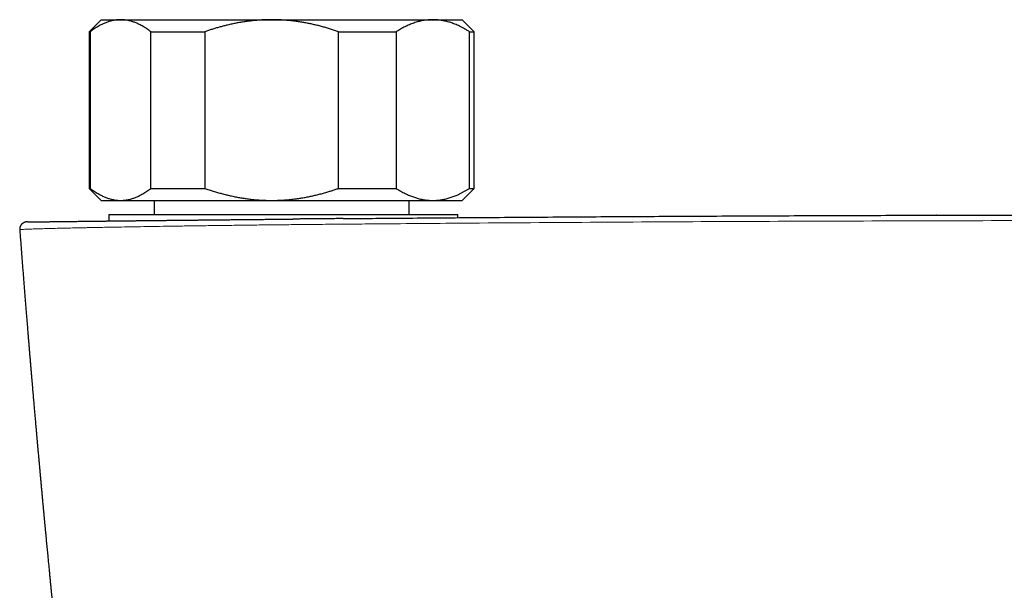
# Model space of a CAD drawing. Header units: millimetres. Extents: x 8 to 727, y 12 to 427.
# Tile 56 of 91: x 283 to 365, y 212 to 259. Entities that reach past the tile are written whole.
import ezdxf

# ---------------------------------------------------------------- set-up
doc = ezdxf.new("R2010")
doc.units = ezdxf.units.MM

msp = doc.modelspace()

# ---------------------------------------------------------------- linework, layer by layer
at = {"color": 7, "linetype": 'Continuous', "lineweight": 30}
for p, q in [((289.63, 258.966), (288.63, 257.966)), ((289.63, 258.966), (291.246, 258.966)), ((291.246, 258.966), (303.804, 258.966)), ((303.804, 258.966), (317.188, 258.966)), ((317.188, 258.966), (319.63, 258.966)), ((320.63, 257.966), (319.63, 258.966)), ((288.63, 257.966), (288.63, 244.966)), ((288.63, 257.966), (288.732, 257.966)), ((288.732, 257.966), (288.732, 244.966)), ((293.76, 257.966), (298.244, 257.966)), ((293.76, 244.966), (293.76, 257.966)), ((298.244, 257.966), (298.244, 244.966)), ((309.363, 244.966), (309.363, 257.966)), ((309.363, 257.966), (314.142, 257.966)), ((314.142, 257.966), (314.142, 244.966)), ((320.233, 244.966), (320.233, 257.966)), ((320.233, 257.966), (320.63, 257.966)), ((320.63, 244.966), (320.63, 257.966)), ((288.63, 244.966), (289.63, 243.966)), ((288.63, 244.966), (288.732, 244.966)), ((293.76, 244.966), (298.244, 244.966)), ((309.363, 244.966), (314.142, 244.966)), ((319.63, 243.966), (320.63, 244.966)), ((320.233, 244.966), (320.63, 244.966)), ((289.63, 243.966), (291.246, 243.966)), ((291.246, 243.966), (303.804, 243.966)), ((294.03, 243.966), (294.03, 242.81)), ((303.804, 243.966), (317.188, 243.966)), ((315.23, 242.81), (315.23, 243.966)), ((317.188, 243.966), (319.63, 243.966)), ((290.273, 242.81), (290.273, 242.26)), ((290.273, 242.81), (318.175, 242.81)), ((318.175, 242.81), (319.273, 242.81)), ((319.273, 242.536), (319.273, 242.81)), ((359.022, 242.741), (359.004, 242.741))]:
    msp.add_line(p, q, dxfattribs=at)
for points, knots in [([(291.246, 258.966), (291.217, 258.966), (291.134, 258.965), (290.996, 258.958), (290.834, 258.94), (290.672, 258.914), (290.51, 258.879), (290.357, 258.839), (290.213, 258.794), (290.079, 258.746), (289.945, 258.693), (289.812, 258.635), (289.681, 258.572), (289.539, 258.498), (289.385, 258.412), (289.22, 258.311), (289.057, 258.203), (288.894, 258.089), (288.786, 258.007), (288.732, 257.966)], [0, 0, 0, 0, 0.0340829, 0.0973908, 0.1607248, 0.2240686, 0.2874046, 0.350714, 0.403934, 0.4571588, 0.5103792, 0.5626641, 0.6149532, 0.6672386, 0.7337764, 0.8003325, 0.8668972, 0.9334582, 1, 1, 1, 1]), ([(293.76, 257.966), (293.707, 258.007), (293.601, 258.087), (293.44, 258.2), (293.279, 258.307), (293.117, 258.406), (292.962, 258.494), (292.816, 258.57), (292.678, 258.636), (292.54, 258.696), (292.402, 258.751), (292.264, 258.799), (292.113, 258.845), (291.95, 258.887), (291.775, 258.922), (291.599, 258.948), (291.423, 258.963), (291.305, 258.965), (291.246, 258.966)], [0, 0, 0, 0, 0.065617, 0.131252, 0.19689, 0.262521, 0.328134, 0.383158, 0.438187, 0.493212, 0.547625, 0.602042, 0.656455, 0.725142, 0.793864, 0.862595, 0.931314, 1, 1, 1, 1]), ([(303.804, 258.966), (303.739, 258.966), (303.556, 258.965), (303.253, 258.958), (302.897, 258.94), (302.541, 258.914), (302.185, 258.88), (301.829, 258.838), (301.473, 258.787), (301.116, 258.728), (300.76, 258.661), (300.406, 258.587), (300.069, 258.508), (299.749, 258.427), (299.446, 258.345), (299.144, 258.258), (298.842, 258.166), (298.543, 258.069), (298.344, 258.001), (298.244, 257.966)], [0, 0, 0, 0, 0.0340829, 0.0969657, 0.1598743, 0.2227923, 0.2857026, 0.3485869, 0.4123003, 0.4760358, 0.5397807, 0.6035201, 0.6672367, 0.7226293, 0.7780261, 0.8334192, 0.8889448, 0.9444739, 1, 1, 1, 1]), ([(309.363, 257.966), (309.252, 258.005), (309.03, 258.081), (308.694, 258.188), (308.357, 258.29), (308.018, 258.385), (307.678, 258.474), (307.337, 258.556), (306.994, 258.631), (306.649, 258.699), (306.301, 258.761), (305.951, 258.814), (305.599, 258.86), (305.245, 258.899), (304.887, 258.929), (304.526, 258.95), (304.165, 258.964), (303.924, 258.966), (303.804, 258.966)], [0, 0, 0, 0, 0.062057, 0.124124, 0.186189, 0.248244, 0.310077, 0.371921, 0.433764, 0.495595, 0.558031, 0.620481, 0.682931, 0.745365, 0.809015, 0.872683, 0.936351, 1, 1, 1, 1]), ([(317.188, 258.966), (317.155, 258.966), (317.061, 258.966), (316.905, 258.959), (316.72, 258.943), (316.536, 258.92), (316.351, 258.89), (316.167, 258.852), (315.982, 258.807), (315.798, 258.754), (315.613, 258.694), (315.428, 258.626), (315.242, 258.552), (315.057, 258.47), (314.873, 258.382), (314.689, 258.287), (314.506, 258.186), (314.323, 258.08), (314.203, 258.004), (314.142, 257.966)], [0, 0, 0, 0, 0.031424, 0.090881, 0.150353, 0.209826, 0.269283, 0.329202, 0.389135, 0.449069, 0.508989, 0.570183, 0.631389, 0.692596, 0.753791, 0.815338, 0.876894, 0.938452, 1, 1, 1, 1]), ([(320.233, 257.966), (320.152, 258.017), (320.032, 258.092), (319.87, 258.185), (319.748, 258.253), (319.626, 258.318), (319.48, 258.393), (319.311, 258.474), (319.117, 258.559), (318.932, 258.632), (318.755, 258.696), (318.588, 258.75), (318.427, 258.797), (318.271, 258.837), (318.126, 258.869), (317.988, 258.896), (317.844, 258.919), (317.689, 258.939), (317.522, 258.955), (317.355, 258.965), (317.243, 258.966), (317.188, 258.966)], [0, 0, 0, 0, 0.0819209, 0.1229028, 0.1638846, 0.2048259, 0.2457672, 0.3098884, 0.3740159, 0.4381362, 0.4927511, 0.5473707, 0.6019852, 0.6506332, 0.6992812, 0.7421161, 0.7849509, 0.8387078, 0.8924757, 0.9462434, 1, 1, 1, 1]), ([(288.732, 244.966), (288.785, 244.926), (288.892, 244.846), (289.052, 244.733), (289.213, 244.626), (289.376, 244.527), (289.53, 244.439), (289.677, 244.363), (289.815, 244.297), (289.953, 244.237), (290.091, 244.182), (290.229, 244.134), (290.379, 244.088), (290.542, 244.046), (290.718, 244.01), (290.894, 243.985), (291.07, 243.969), (291.187, 243.967), (291.246, 243.966)], [0, 0, 0, 0, 0.065617, 0.131252, 0.19689, 0.262521, 0.328134, 0.383158, 0.438187, 0.493212, 0.547625, 0.602042, 0.656455, 0.725142, 0.793864, 0.862595, 0.931314, 1, 1, 1, 1]), ([(291.246, 243.966), (291.275, 243.967), (291.359, 243.967), (291.496, 243.975), (291.659, 243.993), (291.821, 244.019), (291.982, 244.053), (292.135, 244.094), (292.279, 244.139), (292.414, 244.187), (292.548, 244.24), (292.68, 244.298), (292.811, 244.361), (292.954, 244.435), (293.107, 244.521), (293.272, 244.622), (293.436, 244.73), (293.599, 244.844), (293.706, 244.926), (293.76, 244.966)], [0, 0, 0, 0, 0.0340829, 0.0973908, 0.1607248, 0.2240686, 0.2874046, 0.350714, 0.403934, 0.4571588, 0.5103792, 0.5626641, 0.6149532, 0.6672386, 0.7337764, 0.8003325, 0.8668972, 0.9334582, 1, 1, 1, 1]), ([(298.244, 244.966), (298.361, 244.926), (298.594, 244.847), (298.946, 244.735), (299.3, 244.629), (299.657, 244.53), (300.016, 244.437), (300.38, 244.352), (300.75, 244.273), (301.126, 244.203), (301.504, 244.141), (301.883, 244.088), (302.263, 244.044), (302.645, 244.01), (303.03, 243.985), (303.417, 243.969), (303.675, 243.967), (303.804, 243.966)], [0, 0, 0, 0, 0.065066, 0.130137, 0.195203, 0.26048, 0.325763, 0.391039, 0.458408, 0.525817, 0.593243, 0.660665, 0.728065, 0.795429, 0.863616, 0.931814, 1, 1, 1, 1]), ([(303.804, 243.966), (303.868, 243.967), (304.031, 243.967), (304.292, 243.973), (304.587, 243.986), (304.903, 244.006), (305.24, 244.034), (305.598, 244.072), (305.955, 244.119), (306.311, 244.174), (306.669, 244.237), (307.029, 244.309), (307.391, 244.389), (307.751, 244.477), (308.11, 244.573), (308.448, 244.67), (308.767, 244.768), (309.066, 244.864), (309.264, 244.932), (309.363, 244.966)], [0, 0, 0, 0, 0.034083, 0.086059, 0.13804, 0.190015, 0.253414, 0.316836, 0.380268, 0.443694, 0.507094, 0.57244, 0.637806, 0.703182, 0.768553, 0.833903, 0.889267, 0.944635, 1, 1, 1, 1]), ([(314.142, 244.966), (314.205, 244.927), (314.329, 244.849), (314.518, 244.739), (314.707, 244.636), (314.898, 244.538), (315.079, 244.453), (315.251, 244.378), (315.413, 244.312), (315.575, 244.253), (315.737, 244.198), (315.899, 244.149), (316.075, 244.102), (316.266, 244.059), (316.471, 244.022), (316.677, 243.994), (316.883, 243.975), (317.054, 243.967), (317.155, 243.967), (317.188, 243.966)], [0, 0, 0, 0, 0.063626, 0.127269, 0.190915, 0.254554, 0.318177, 0.37151, 0.424847, 0.47818, 0.530958, 0.583741, 0.636519, 0.702912, 0.769334, 0.835765, 0.902186, 0.968576, 1, 1, 1, 1]), ([(317.188, 243.966), (317.255, 243.967), (317.391, 243.969), (317.594, 243.983), (317.798, 244.006), (318, 244.038), (318.192, 244.077), (318.372, 244.121), (318.542, 244.168), (318.709, 244.221), (318.875, 244.28), (319.039, 244.343), (319.218, 244.418), (319.412, 244.506), (319.619, 244.61), (319.825, 244.721), (320.03, 244.839), (320.165, 244.924), (320.233, 244.966)], [0, 0, 0, 0, 0.0654486, 0.1309264, 0.1964149, 0.2618945, 0.3273446, 0.3824027, 0.4374662, 0.4925247, 0.5465401, 0.60056, 0.6545758, 0.7236443, 0.7927333, 0.8618322, 0.9309269, 1, 1, 1, 1]), ([(283.438, 242.179), (283.426, 242.178), (283.405, 242.177), (283.376, 242.173), (283.355, 242.169), (283.339, 242.166), (283.316, 242.161), (283.283, 242.152), (283.239, 242.136), (283.194, 242.116), (283.148, 242.09), (283.105, 242.061), (283.067, 242.03), (283.035, 241.999), (283.008, 241.97), (282.982, 241.938), (282.957, 241.901), (282.933, 241.86), (282.912, 241.815), (282.893, 241.767), (282.878, 241.714), (282.868, 241.656), (282.863, 241.595), (282.865, 241.554), (282.866, 241.533)], [0, 0, 0, 0, 0.042776, 0.078131, 0.097662, 0.114131, 0.128196, 0.17176, 0.219324, 0.27095, 0.325392, 0.379441, 0.432723, 0.474653, 0.515849, 0.556398, 0.601623, 0.65386, 0.702478, 0.755381, 0.81215, 0.872265, 0.935112, 1, 1, 1, 1]), ([(283.533, 242.18), (283.529, 242.18), (283.51, 242.18), (283.485, 242.179), (283.459, 242.179), (283.441, 242.179), (283.437, 242.179), (283.435, 242.178)], [0, 0, 0, 0, 0.0635716, 0.2981457, 0.532469, 0.7664507, 1, 1, 1, 1]), ([(283.515, 242.18), (283.508, 242.18), (283.489, 242.179), (283.467, 242.179), (283.448, 242.179), (283.442, 242.179), (283.439, 242.179)], [0, 0, 0, 0, 0.153965, 0.436179, 0.7182, 1, 1, 1, 1]), ([(283.521, 242.18), (283.514, 242.18), (283.497, 242.18), (283.479, 242.179), (283.467, 242.179), (283.465, 242.179), (283.464, 242.179)], [0, 0, 0, 0, 0.211925, 0.516386, 0.821197, 1, 1, 1, 1]), ([(283.542, 242.18), (283.538, 242.18), (283.533, 242.18), (283.529, 242.18), (283.529, 242.18)], [0, 0, 0, 0, 0.776821, 1, 1, 1, 1]), ([(283.535, 242.18), (283.546, 242.18), (283.57, 242.18), (283.618, 242.181), (283.674, 242.182), (283.738, 242.183), (283.807, 242.183), (283.884, 242.184), (283.968, 242.185), (284.061, 242.186), (284.163, 242.188), (284.278, 242.189), (284.404, 242.191), (284.54, 242.192), (284.685, 242.194), (284.838, 242.196), (285.001, 242.198), (285.167, 242.2), (285.336, 242.202), (285.507, 242.204), (285.686, 242.206), (285.871, 242.208), (286.063, 242.211), (286.269, 242.213), (286.488, 242.216), (286.721, 242.218), (286.963, 242.221), (287.211, 242.224), (287.468, 242.227), (287.733, 242.23), (287.998, 242.233), (288.262, 242.236), (288.525, 242.239), (288.794, 242.243), (289.068, 242.246), (289.348, 242.249), (289.643, 242.252), (289.953, 242.256), (290.278, 242.26), (290.61, 242.263), (290.948, 242.267), (291.293, 242.271), (291.644, 242.275), (291.99, 242.279), (292.331, 242.283), (292.665, 242.286), (293.005, 242.29), (293.348, 242.294), (293.697, 242.298), (294.059, 242.302), (294.437, 242.306), (294.829, 242.31), (295.225, 242.314), (295.625, 242.319), (296.029, 242.323), (296.438, 242.327), (296.82, 242.331), (297.176, 242.335), (297.503, 242.338), (297.832, 242.342), (298.163, 242.345), (298.496, 242.349), (298.83, 242.352), (299.192, 242.356), (299.583, 242.36), (300.005, 242.364), (300.432, 242.368), (300.863, 242.373), (301.268, 242.377), (301.644, 242.381), (301.987, 242.384), (302.329, 242.387), (302.67, 242.391), (303.059, 242.394), (303.497, 242.399), (303.965, 242.403), (304.294, 242.406), (304.484, 242.408), (304.552, 242.409), (304.62, 242.41), (304.684, 242.41), (304.785, 242.411), (304.928, 242.412), (305.12, 242.414), (305.32, 242.416), (305.467, 242.418), (305.548, 242.418), (305.559, 242.418)], [0, 0, 0, 0, 0.011793, 0.025529, 0.039302, 0.051908, 0.064487, 0.077043, 0.089583, 0.102109, 0.114627, 0.128283, 0.14194, 0.155606, 0.169285, 0.182985, 0.19671, 0.210418, 0.222967, 0.235514, 0.248064, 0.260621, 0.27319, 0.285776, 0.299528, 0.313265, 0.326993, 0.340719, 0.354447, 0.368185, 0.381993, 0.394651, 0.407294, 0.419927, 0.432555, 0.445181, 0.457812, 0.471582, 0.485354, 0.499134, 0.51293, 0.526746, 0.540589, 0.554366, 0.566963, 0.579557, 0.592155, 0.604759, 0.617375, 0.630007, 0.643742, 0.65746, 0.671168, 0.684871, 0.698575, 0.712287, 0.726014, 0.736785, 0.747542, 0.758288, 0.769026, 0.779759, 0.79049, 0.801222, 0.814478, 0.827815, 0.84124, 0.854759, 0.868376, 0.879148, 0.889884, 0.900395, 0.910949, 0.921549, 0.936469, 0.95149, 0.964795, 0.966894, 0.968995, 0.971098, 0.973203, 0.974844, 0.980498, 0.9864, 0.992549, 0.998948, 1, 1, 1, 1]), ([(309.729, 242.457), (309.671, 242.456), (309.524, 242.455), (309.286, 242.453), (309.012, 242.45), (308.732, 242.448), (308.444, 242.445), (308.148, 242.442), (307.842, 242.439), (307.525, 242.437), (307.198, 242.434), (306.862, 242.43), (306.517, 242.427), (306.165, 242.424), (305.845, 242.421), (305.643, 242.419), (305.559, 242.418)], [0, 0, 0, 0, 0.041587, 0.105503, 0.171527, 0.238423, 0.307353, 0.378318, 0.451318, 0.527737, 0.606269, 0.686913, 0.769671, 0.854543, 0.939956, 1, 1, 1, 1]), ([(309.729, 242.457), (310.369, 242.462), (311.714, 242.474), (314, 242.494), (316.468, 242.514), (319.056, 242.534), (322.843, 242.563), (327.948, 242.598), (334.367, 242.638), (340.784, 242.672), (347.198, 242.702), (353.61, 242.725), (360.019, 242.744), (364.291, 242.753), (366.427, 242.757)], [0, 0, 0, 0, 0.033887, 0.071175, 0.120962, 0.164476, 0.208101, 0.321365, 0.434583, 0.547757, 0.660885, 0.773968, 0.887006, 1, 1, 1, 1]), ([(282.866, 241.533), (282.869, 241.495), (282.885, 241.28), (282.915, 240.891), (282.955, 240.369), (282.994, 239.854), (283.033, 239.348), (283.072, 238.849), (283.111, 238.351), (283.15, 237.854), (283.189, 237.358), (283.227, 236.87), (283.265, 236.392), (283.303, 235.922), (283.34, 235.461), (283.376, 235.009), (283.412, 234.565), (283.447, 234.131), (283.482, 233.705), (283.516, 233.288), (283.549, 232.888), (283.581, 232.503), (283.611, 232.134), (283.641, 231.774), (283.671, 231.421), (283.7, 231.069), (283.729, 230.718), (283.759, 230.37), (283.787, 230.03), (283.815, 229.699), (283.843, 229.377), (283.869, 229.069), (283.894, 228.776), (283.918, 228.496), (283.941, 228.224), (283.964, 227.959), (283.986, 227.702), (284.008, 227.453), (284.029, 227.211), (284.049, 226.977), (284.069, 226.75), (284.087, 226.532), (284.106, 226.323), (284.123, 226.123), (284.14, 225.93), (284.157, 225.739), (284.173, 225.552), (284.189, 225.368), (284.205, 225.193), (284.22, 225.025), (284.234, 224.862), (284.247, 224.716), (284.258, 224.587), (284.268, 224.475), (284.279, 224.361), (284.289, 224.245), (284.299, 224.125), (284.311, 223.998), (284.323, 223.864), (284.335, 223.721), (284.349, 223.571), (284.363, 223.415), (284.377, 223.254), (284.392, 223.087), (284.408, 222.915), (284.424, 222.732), (284.442, 222.536), (284.46, 222.33), (284.479, 222.121), (284.498, 221.914), (284.52, 221.669), (284.546, 221.387), (284.575, 221.072), (284.603, 220.762), (284.627, 220.505), (284.645, 220.3), (284.66, 220.142), (284.675, 219.98), (284.69, 219.813), (284.706, 219.641), (284.723, 219.456), (284.742, 219.258), (284.761, 219.047), (284.778, 218.869), (284.791, 218.726), (284.801, 218.62), (284.81, 218.517), (284.82, 218.42), (284.827, 218.335), (284.834, 218.262), (284.84, 218.199), (284.845, 218.142), (284.85, 218.091), (284.855, 218.046), (284.859, 218), (284.863, 217.95), (284.869, 217.892), (284.875, 217.827), (284.882, 217.751), (284.89, 217.665), (284.899, 217.568), (284.909, 217.461), (284.92, 217.346), (284.932, 217.223), (284.943, 217.101), (284.955, 216.981), (284.965, 216.867), (284.976, 216.752), (284.987, 216.637), (284.998, 216.523), (285.014, 216.35), (285.036, 216.119), (285.063, 215.834), (285.09, 215.559), (285.115, 215.291), (285.14, 215.03), (285.165, 214.778), (285.188, 214.535), (285.21, 214.302), (285.232, 214.079), (285.253, 213.865), (285.272, 213.661), (285.291, 213.466), (285.31, 213.278), (285.327, 213.096), (285.344, 212.92), (285.361, 212.75), (285.377, 212.585), (285.393, 212.421), (285.409, 212.259), (285.425, 212.098), (285.44, 211.944), (285.454, 211.796), (285.468, 211.66), (285.48, 211.532), (285.492, 211.411), (285.504, 211.294), (285.515, 211.179), (285.527, 211.063), (285.539, 210.943), (285.552, 210.812), (285.566, 210.669), (285.581, 210.512), (285.598, 210.347), (285.615, 210.174), (285.632, 210.002), (285.649, 209.834), (285.665, 209.669), (285.683, 209.496), (285.701, 209.315), (285.72, 209.124), (285.74, 208.927), (285.76, 208.725), (285.781, 208.517), (285.803, 208.3), (285.826, 208.075), (285.85, 207.834), (285.876, 207.577), (285.904, 207.305), (285.927, 207.081), (285.944, 206.91), (285.956, 206.795), (285.968, 206.677), (285.98, 206.559), (285.992, 206.442), (286.004, 206.323), (286.016, 206.204), (286.028, 206.087), (286.04, 205.98), (286.05, 205.882), (286.059, 205.795), (286.066, 205.717), (286.073, 205.65), (286.079, 205.592), (286.084, 205.545), (286.088, 205.508), (286.091, 205.476), (286.095, 205.444), (286.098, 205.409), (286.102, 205.37), (286.108, 205.319), (286.114, 205.254), (286.123, 205.172), (286.132, 205.079), (286.143, 204.975), (286.155, 204.859), (286.168, 204.734), (286.182, 204.598), (286.198, 204.449), (286.214, 204.29), (286.232, 204.123), (286.249, 203.956), (286.266, 203.789), (286.284, 203.624), (286.309, 203.388), (286.341, 203.081), (286.376, 202.74), (286.408, 202.441), (286.436, 202.18), (286.463, 201.923), (286.49, 201.669), (286.515, 201.428), (286.539, 201.201), (286.562, 200.99), (286.584, 200.787), (286.604, 200.592), (286.624, 200.406), (286.643, 200.228), (286.66, 200.071), (286.675, 199.933), (286.688, 199.815), (286.7, 199.703), (286.709, 199.612), (286.717, 199.543), (286.722, 199.492), (286.728, 199.442), (286.733, 199.395), (286.738, 199.347), (286.744, 199.293), (286.751, 199.23), (286.759, 199.155), (286.768, 199.071), (286.778, 198.976), (286.789, 198.871), (286.802, 198.756), (286.815, 198.635), (286.829, 198.509), (286.843, 198.377), (286.858, 198.237), (286.874, 198.088), (286.892, 197.931), (286.91, 197.765), (286.929, 197.591), (286.949, 197.409), (286.969, 197.218), (286.991, 197.019), (287.014, 196.811), (287.037, 196.599), (287.061, 196.383), (287.077, 196.236), (287.086, 196.158), (287.086, 196.154)], [0, 0, 0, 0, 0.002504, 0.014182, 0.025683, 0.037008, 0.048156, 0.059128, 0.069923, 0.081043, 0.091969, 0.102702, 0.11324, 0.123584, 0.133734, 0.14369, 0.153452, 0.16302, 0.172393, 0.181572, 0.190557, 0.19885, 0.206971, 0.214919, 0.222693, 0.230295, 0.238169, 0.245848, 0.253332, 0.260622, 0.267717, 0.274617, 0.280947, 0.28711, 0.293105, 0.298933, 0.304594, 0.310088, 0.315415, 0.320574, 0.325567, 0.330391, 0.334967, 0.339382, 0.343635, 0.347727, 0.351964, 0.356013, 0.359874, 0.363546, 0.367097, 0.370696, 0.37315, 0.37563, 0.378135, 0.380665, 0.383277, 0.386066, 0.389032, 0.392177, 0.395492, 0.398933, 0.40249, 0.406163, 0.409953, 0.413859, 0.41829, 0.422862, 0.427494, 0.432076, 0.436605, 0.443705, 0.450674, 0.457512, 0.464219, 0.46768, 0.471145, 0.474715, 0.478397, 0.48219, 0.486094, 0.490599, 0.495244, 0.500029, 0.502334, 0.50467, 0.50698, 0.509119, 0.51108, 0.512577, 0.51395, 0.5152, 0.516325, 0.517325, 0.518214, 0.519341, 0.520623, 0.522061, 0.523654, 0.52561, 0.527759, 0.5301, 0.532634, 0.535361, 0.53828, 0.540709, 0.543253, 0.545812, 0.548344, 0.550846, 0.55332, 0.559806, 0.566087, 0.572162, 0.578033, 0.583811, 0.589376, 0.594727, 0.599864, 0.604787, 0.609497, 0.613993, 0.618277, 0.622412, 0.626419, 0.6303, 0.634054, 0.637681, 0.641181, 0.644884, 0.648434, 0.65183, 0.655072, 0.658162, 0.660878, 0.663529, 0.666115, 0.668637, 0.671135, 0.673772, 0.676566, 0.679822, 0.683269, 0.686906, 0.690734, 0.694753, 0.698248, 0.701875, 0.705653, 0.709647, 0.71386, 0.718295, 0.722678, 0.727257, 0.732032, 0.737004, 0.742171, 0.747959, 0.753974, 0.760218, 0.762733, 0.765283, 0.767869, 0.77049, 0.773114, 0.775605, 0.778398, 0.780977, 0.783341, 0.785492, 0.787429, 0.789122, 0.790609, 0.791889, 0.792963, 0.793712, 0.794352, 0.79505, 0.795825, 0.796676, 0.797603, 0.799214, 0.801014, 0.803003, 0.805343, 0.8079, 0.810673, 0.813663, 0.816869, 0.820504, 0.824221, 0.827912, 0.831577, 0.835217, 0.83883, 0.847247, 0.85552, 0.861342, 0.867091, 0.872768, 0.878371, 0.883885, 0.888725, 0.893382, 0.897855, 0.902145, 0.906252, 0.910176, 0.913916, 0.916668, 0.919285, 0.921759, 0.92409, 0.925255, 0.92638, 0.927466, 0.928513, 0.929524, 0.930636, 0.932062, 0.933709, 0.935578, 0.937669, 0.939981, 0.942515, 0.945271, 0.947992, 0.950899, 0.953992, 0.957272, 0.960738, 0.964391, 0.96823, 0.972255, 0.976466, 0.980865, 0.985449, 0.99022, 0.994889, 0.999725, 1, 1, 1, 1])]:
    msp.add_open_spline(points, degree=3, knots=knots, dxfattribs=at)
at = {"color": 252, "linetype": 'Continuous', "lineweight": 0}
msp.add_open_spline([(282.873, 241.534), (282.871, 241.535), (282.864, 241.538), (282.918, 241.545), (283.026, 241.554), (283.179, 241.562), (283.371, 241.572), (283.597, 241.581), (283.914, 241.592), (284.343, 241.606), (284.903, 241.622), (285.493, 241.638), (286.112, 241.653), (286.744, 241.668), (287.226, 241.679), (287.496, 241.685), (287.569, 241.686), (287.628, 241.687), (287.693, 241.689), (287.766, 241.69), (287.924, 241.694), (288.195, 241.699), (288.613, 241.708), (289.132, 241.718), (289.757, 241.73), (290.497, 241.744), (291.36, 241.76), (292.357, 241.777), (293.413, 241.795), (294.512, 241.813), (295.638, 241.83), (296.866, 241.848), (298.196, 241.867), (299.595, 241.886), (301.061, 241.905), (302.59, 241.924), (304.194, 241.943), (305.854, 241.959), (307.626, 241.976), (309.526, 241.992), (311.025, 242.005), (311.976, 242.014), (312.35, 242.017), (312.657, 242.02), (312.965, 242.022), (313.272, 242.025), (315.972, 242.047), (326.129, 242.128), (343.745, 242.237), (358.866, 242.275), (366.426, 242.294)], degree=3, knots=[0, 0, 0, 0, 0.004775, 0.017396, 0.02855, 0.039329, 0.049711, 0.059679, 0.069264, 0.085172, 0.099951, 0.113579, 0.126033, 0.138565, 0.149641, 0.151467, 0.152339, 0.15332, 0.154409, 0.155608, 0.156915, 0.162193, 0.168748, 0.176594, 0.185727, 0.1961, 0.207709, 0.22056, 0.234668, 0.246887, 0.259957, 0.27385, 0.288523, 0.303929, 0.31916, 0.335237, 0.352079, 0.369297, 0.387083, 0.407411, 0.428625, 0.433907, 0.437106, 0.440306, 0.443505, 0.446705, 0.449904, 0.527816, 0.763908, 1, 1, 1, 1], dxfattribs=at)

doc.saveas('drawing.dxf')
